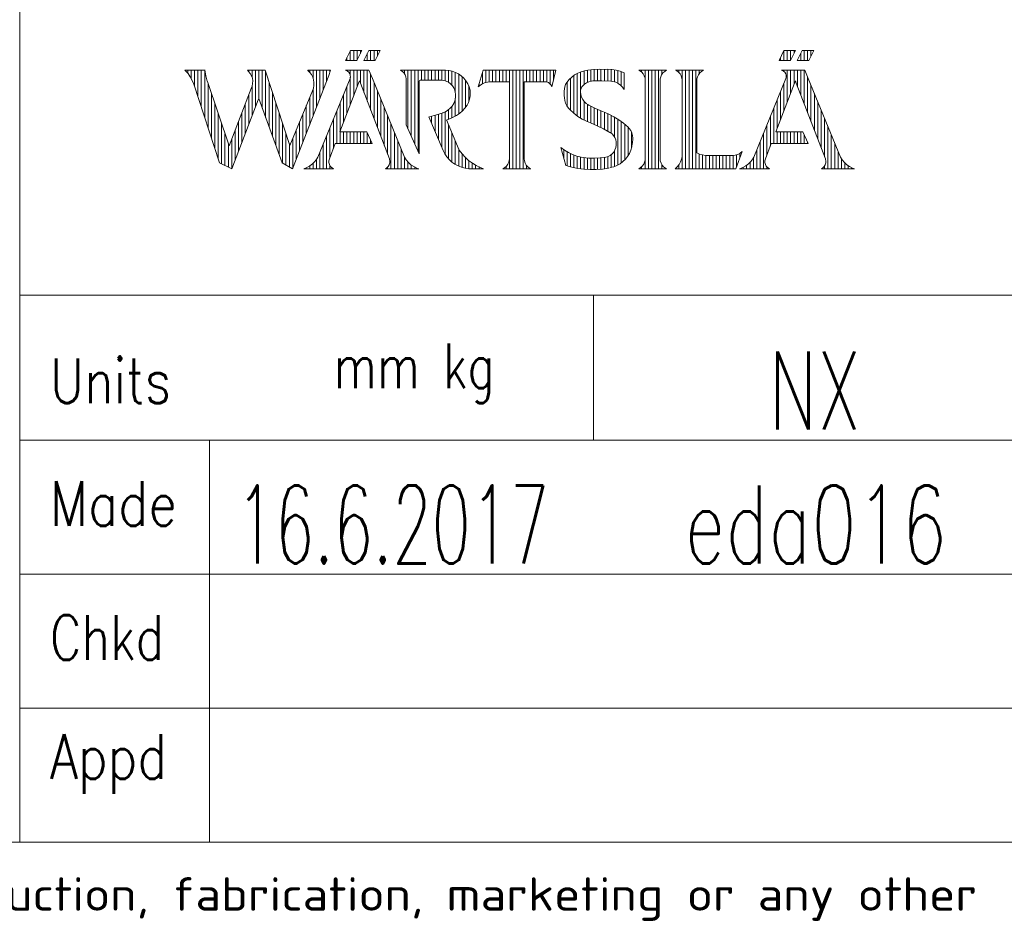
# Model space of a CAD drawing. Header units: inches. Extents: x 0 to 20790, y -12 to 14700.
# Tile 97 of 133: x 14140 to 15684, y 34 to 1464. Entities that reach past the tile are written whole.
import ezdxf

# ---------------------------------------------------------------- set-up
doc = ezdxf.new("R2010")
doc.units = ezdxf.units.IN
for name, color, linetype, true_color in [('1', 7, 'Continuous', 0xffffff), ('210', 7, 'Continuous', 0xffffff), ('254', 7, 'Continuous', 0xffffff)]:
    doc.layers.add(name, color=color, linetype=linetype, true_color=true_color)
doc.styles.add('iso-1', font='isocp.shx')
doc.styles.add('latin_extended', font='simplex.shx')

msp = doc.modelspace()

# ---------------------------------------------------------------- linework, layer by layer
at = {"layer": '1', "color": 7, "linetype": 'Continuous', "lineweight": 18}
msp.add_line((14140, 2100), (14140, 175), dxfattribs=at)
at = {"layer": '210', "color": 7, "linetype": 'Continuous', "lineweight": 18}
for p, q in [((14140, 175), (14140, 2100)), ((175, 175), (20615, 175))]:
    msp.add_line(p, q, dxfattribs=at)
at = {"layer": '210', "color": 20, "linetype": 'Continuous', "lineweight": 13}
for p, q in [((14650.786, 1400.382), (14658.491, 1415.797)), ((14658.491, 1415.797), (14676.479, 1415.797)), ((14668.771, 1400.382), (14676.479, 1415.797)), ((14679.446, 1400.382), (14687.155, 1415.797)), ((14687.155, 1415.797), (14705.139, 1415.797)), ((14697.43, 1400.382), (14705.139, 1415.797)), ((15330.449, 1400.382), (15338.157, 1415.797)), ((15338.157, 1415.797), (15356.141, 1415.797)), ((15348.433, 1400.382), (15356.141, 1415.797)), ((15359.112, 1400.382), (15366.817, 1415.797)), ((15366.817, 1415.797), (15384.801, 1415.797)), ((15377.096, 1400.382), (15384.801, 1415.797)), ((14668.771, 1400.382), (14650.786, 1400.382)), ((14679.446, 1400.382), (14697.43, 1400.382)), ((15348.433, 1400.382), (15330.449, 1400.382)), ((15359.112, 1400.382), (15377.096, 1400.382)), ((14399, 1384.967), (14430.575, 1384.967)), ((14399.692, 1384.294), (14399.025, 1384.943)), ((14403.874, 1379.66), (14399.692, 1384.294)), ((14407.504, 1374.58), (14403.874, 1379.66)), ((14410.534, 1369.121), (14407.504, 1374.58)), ((14430.451, 1385.903), (14432.028, 1376.412)), ((14432.028, 1376.412), (14434.039, 1367.998)), ((14498.978, 1383.189), (14497.145, 1384.966)), ((14497.163, 1384.95), (14524.726, 1384.95)), ((14501.511, 1379.933), (14498.978, 1383.189)), ((14503.448, 1376.292), (14501.511, 1379.933)), ((14504.733, 1372.372), (14503.448, 1376.292)), ((14524.726, 1384.95), (14563.666, 1267.127)), ((14567.874, 1230.571), (14624.438, 1376.534)), ((14591.692, 1384.967), (14627.383, 1384.967)), ((14591.961, 1384.74), (14591.692, 1384.966)), ((14595.049, 1381.641), (14591.961, 1384.74)), ((14597.595, 1378.082), (14595.049, 1381.641)), ((14599.532, 1374.159), (14597.595, 1378.082)), ((14600.809, 1369.974), (14599.532, 1374.159)), ((14624.438, 1376.534), (14627.383, 1384.967)), ((14650.786, 1384.967), (14687.514, 1384.967)), ((14651.471, 1384.627), (14651.275, 1384.687)), ((14653.873, 1383.494), (14651.471, 1384.627)), ((14655.89, 1381.766), (14653.873, 1383.494)), ((14657.379, 1379.566), (14655.89, 1381.766)), ((14658.235, 1377.051), (14657.379, 1379.566)), ((14657.85, 1371.8), (14658.396, 1374.4)), ((14658.396, 1374.4), (14658.235, 1377.051)), ((14687.514, 1384.967), (14692.889, 1371.8)), ((14737.619, 1384.629), (14736.91, 1384.967)), ((14736.911, 1384.967), (14807.277, 1384.967)), ((14740.347, 1382.841), (14737.619, 1384.629)), ((14738.005, 1384.425), (14738.005, 1384.967)), ((14742.625, 1380.506), (14740.347, 1382.841)), ((14744.344, 1377.735), (14742.625, 1380.506)), ((14743.315, 1379.549), (14743.315, 1384.967)), ((14745.423, 1374.658), (14744.344, 1377.735)), ((14745.812, 1371.42), (14745.423, 1374.658)), ((14807.433, 1384.965), (14807.277, 1384.967)), ((14812.774, 1384.554), (14807.433, 1384.965)), ((14818.013, 1383.44), (14812.774, 1384.554)), ((14823.059, 1381.642), (14818.013, 1383.44)), ((14827.822, 1379.192), (14823.059, 1381.642)), ((14832.22, 1376.134), (14827.822, 1379.192)), ((14836.173, 1372.52), (14832.22, 1376.134)), ((14858.633, 1358.98), (14866.601, 1384.967)), ((14866.601, 1384.967), (14980.507, 1384.967)), ((14974.406, 1359.096), (14980.507, 1384.967)), ((15005.405, 1374.309), (15001.303, 1370.396)), ((15009.965, 1377.678), (15005.405, 1374.309)), ((15014.909, 1380.449), (15009.965, 1377.678)), ((15020.162, 1382.581), (15014.909, 1380.449)), ((15025.64, 1384.039), (15020.162, 1382.581)), ((15030.784, 1384.99), (15025.683, 1384.048)), ((15040.114, 1386.152), (15030.784, 1384.99)), ((15049.505, 1386.607), (15040.114, 1386.152)), ((15058.904, 1386.35), (15049.505, 1386.607)), ((15061.453, 1386.431), (15058.864, 1386.353)), ((15068.198, 1386.143), (15061.453, 1386.431)), ((15074.875, 1385.147), (15068.198, 1386.143)), ((15081.41, 1383.454), (15074.875, 1385.147)), ((15087.731, 1381.084), (15081.41, 1383.454)), ((15087.73, 1381.084), (15087.73, 1354.843)), ((15112.319, 1383.971), (15110.442, 1384.972)), ((15154.226, 1384.967), (15110.452, 1384.967)), ((15115.141, 1381.826), (15112.319, 1383.971)), ((15117.479, 1379.161), (15115.141, 1381.826)), ((15119.241, 1376.084), (15117.479, 1379.161)), ((15120.355, 1372.718), (15119.241, 1376.084)), ((15144.91, 1374.762), (15144.07, 1371.318)), ((15146.419, 1377.971), (15144.91, 1374.762)), ((15148.536, 1380.815), (15146.419, 1377.971)), ((15151.177, 1383.18), (15148.536, 1380.815)), ((15154.236, 1384.972), (15151.177, 1383.18)), ((15170.057, 1383.973), (15168.183, 1384.972)), ((15211.964, 1384.967), (15168.194, 1384.967)), ((15172.88, 1381.827), (15170.057, 1383.973)), ((15175.22, 1379.163), (15172.88, 1381.827)), ((15176.982, 1376.085), (15175.22, 1379.163)), ((15178.096, 1372.719), (15176.982, 1376.085)), ((15202.65, 1374.764), (15201.809, 1371.32)), ((15204.159, 1377.972), (15202.65, 1374.764)), ((15206.278, 1380.816), (15204.159, 1377.972)), ((15208.92, 1383.181), (15206.278, 1380.816)), ((15211.98, 1384.973), (15208.92, 1383.181)), ((15334.286, 1384.967), (15371.014, 1384.967)), ((15334.971, 1384.627), (15334.775, 1384.687)), ((15337.373, 1383.494), (15334.971, 1384.627)), ((15339.39, 1381.766), (15337.373, 1383.494)), ((15340.879, 1379.566), (15339.39, 1381.766)), ((15341.735, 1377.051), (15340.879, 1379.566)), ((15341.35, 1371.8), (15341.896, 1374.4)), ((15341.896, 1374.4), (15341.735, 1377.051)), ((15371.014, 1384.967), (15376.389, 1371.8)), ((14412.925, 1363.351), (14410.534, 1369.121)), ((14412.913, 1363.384), (14453.43, 1240.039)), ((14434.224, 1367.329), (14468.162, 1266.338)), ((14502.89, 1356.282), (14504.391, 1360.124)), ((14504.391, 1360.124), (14505.211, 1364.167)), ((14505.326, 1368.29), (14504.733, 1372.372)), ((14505.211, 1364.167), (14505.326, 1368.29)), ((14600.435, 1356.969), (14601.266, 1361.264)), ((14601.392, 1365.638), (14600.809, 1369.974)), ((14601.266, 1361.264), (14601.392, 1365.638)), ((14657.85, 1371.8), (14607.602, 1248.718)), ((14641.948, 1288.602), (14671.115, 1364.535)), ((14671.115, 1364.535), (14672.586, 1368.37)), ((14674.06, 1364.535), (14672.586, 1368.37)), ((14719.571, 1246.054), (14674.06, 1364.535)), ((14692.889, 1371.8), (14743.137, 1248.718)), ((14745.812, 1371.419), (14745.812, 1299.664)), ((14766.774, 1368.797), (14766.34, 1367.666)), ((14766.34, 1367.666), (14766.4, 1366.982)), ((14766.4, 1253.936), (14766.4, 1366.982)), ((14767.759, 1369.504), (14766.774, 1368.797)), ((14768.971, 1369.551), (14767.759, 1369.504)), ((14768.971, 1369.551), (14799.801, 1369.551)), ((14800.891, 1369.553), (14799.802, 1369.551)), ((14804.885, 1369.107), (14800.891, 1369.553)), ((14808.738, 1367.966), (14804.885, 1369.107)), ((14812.33, 1366.165), (14808.738, 1367.966)), ((14815.549, 1363.759), (14812.33, 1366.165)), ((14818.294, 1360.825), (14815.549, 1363.759)), ((14820.481, 1357.453), (14818.294, 1360.825)), ((14839.614, 1368.415), (14836.173, 1372.52)), ((14842.482, 1363.891), (14839.614, 1368.415)), ((14844.725, 1359.027), (14842.482, 1363.891)), ((14846.305, 1353.909), (14844.725, 1359.027)), ((14860.767, 1360.806), (14858.632, 1358.979)), ((14860.145, 1360.309), (14860.145, 1363.911)), ((14864.59, 1363.324), (14860.767, 1360.806)), ((14868.756, 1365.22), (14864.59, 1363.324)), ((14873.166, 1366.45), (14868.756, 1365.22)), ((14877.712, 1366.982), (14873.166, 1366.45)), ((14907.71, 1366.982), (14877.713, 1366.982)), ((14907.71, 1366.981), (14907.71, 1246.339)), ((14930.832, 1366.982), (14930.832, 1246.34)), ((14964.234, 1366.982), (14930.832, 1366.982)), ((14966.088, 1366.659), (14964.234, 1366.982)), ((14968.805, 1365.597), (14966.088, 1366.659)), ((14971.186, 1363.91), (14968.805, 1365.597)), ((14973.09, 1361.7), (14971.186, 1363.91)), ((14974.406, 1359.095), (14973.09, 1361.7)), ((14995.565, 1362.711), (14994.248, 1357.001)), ((14997.722, 1366.001), (14995.552, 1362.668)), ((15001.303, 1370.396), (14997.722, 1366.001)), ((15021.508, 1359.092), (15020.134, 1356.472)), ((15023.466, 1361.311), (15021.508, 1359.092)), ((15025.502, 1363.262), (15023.468, 1361.313)), ((15028.689, 1365.47), (15025.502, 1363.262)), ((15032.226, 1367.06), (15028.689, 1365.47)), ((15035.993, 1367.979), (15032.226, 1367.06)), ((15038.574, 1368.233), (15036.496, 1368.132)), ((15052.899, 1368.52), (15038.574, 1368.233)), ((15067.223, 1368.097), (15052.899, 1368.52)), ((15070.128, 1367.576), (15067, 1368.115)), ((15074.377, 1366.228), (15070.128, 1367.576)), ((15078.357, 1364.222), (15074.377, 1366.228)), ((15081.969, 1361.61), (15078.357, 1364.222)), ((15085.119, 1358.457), (15081.969, 1361.61)), ((15087.73, 1354.844), (15085.119, 1358.457)), ((15120.776, 1369.197), (15120.355, 1372.718)), ((15120.776, 1369.198), (15120.776, 1246.34)), ((15144.07, 1371.318), (15143.902, 1369.197)), ((15143.902, 1369.198), (15143.902, 1246.34)), ((15178.518, 1369.198), (15178.096, 1372.719)), ((15178.518, 1369.198), (15178.518, 1249.948)), ((15201.809, 1371.32), (15201.64, 1369.2)), ((15201.64, 1369.198), (15201.64, 1255.567)), ((15341.35, 1371.8), (15291.102, 1248.718)), ((15325.448, 1288.602), (15354.615, 1364.535)), ((15354.615, 1364.535), (15356.086, 1368.37)), ((15357.56, 1364.535), (15356.086, 1368.37)), ((15403.071, 1246.054), (15357.56, 1364.535)), ((15376.389, 1371.8), (15426.637, 1248.718)), ((14468.162, 1266.338), (14502.89, 1356.283)), ((14563.666, 1267.127), (14598.919, 1352.864)), ((14598.919, 1352.864), (14600.435, 1356.969)), ((14822.04, 1353.75), (14820.481, 1357.453)), ((14822.924, 1349.83), (14822.04, 1353.75)), ((14822.523, 1338.829), (14823.163, 1343.552)), ((14822.901, 1343.608), (14822.924, 1343.785)), ((14823.095, 1348.318), (14822.923, 1349.837)), ((14823.163, 1343.552), (14823.095, 1348.318)), ((14845.283, 1339.677), (14846.242, 1345.101)), ((14846.242, 1345.101), (14846.495, 1350.603)), ((14846.495, 1350.603), (14846.306, 1353.898)), ((14994.248, 1357.001), (14993.63, 1351.176)), ((14993.63, 1351.176), (14993.722, 1345.319)), ((14993.722, 1345.319), (14994.11, 1341.876)), ((15019.422, 1353.6), (15019.379, 1350.967)), ((15019.379, 1350.966), (15019.824, 1346.865)), ((15020.134, 1356.472), (15019.422, 1353.6)), ((15019.824, 1346.865), (15020.964, 1342.902)), ((14472.637, 1230.308), (14513.677, 1338.399)), ((14514.732, 1340.766), (14551.301, 1240.039)), ((14814.857, 1325.346), (14817.924, 1328.823)), ((14817.924, 1328.823), (14820.425, 1332.729)), ((14820.425, 1332.729), (14821.187, 1334.247)), ((14821.189, 1334.254), (14822.523, 1338.829)), ((14838.017, 1325.542), (14841.375, 1330.319)), ((14841.375, 1330.319), (14843.641, 1334.438)), ((14843.634, 1334.421), (14845.283, 1339.677)), ((14994.116, 1341.828), (14994.663, 1337.433)), ((14994.663, 1337.433), (14995.905, 1333.182)), ((14995.905, 1333.182), (14997.81, 1329.183)), ((14997.81, 1329.183), (15000.33, 1325.539)), ((15020.964, 1342.902), (15022.768, 1339.192)), ((15022.768, 1339.192), (15025.181, 1335.847)), ((15025.181, 1335.847), (15028.132, 1332.965)), ((15028.132, 1332.965), (15031.533, 1330.632)), ((15031.533, 1330.632), (15032.996, 1329.869)), ((15032.067, 1330.362), (15042.706, 1325.098)), ((14782.349, 1312.23), (14793.357, 1315.097)), ((14793.357, 1315.097), (14803.656, 1318.459)), ((14803.029, 1318.234), (14807.321, 1319.989)), ((14807.321, 1319.989), (14811.294, 1322.378)), ((14811.294, 1322.378), (14814.857, 1325.346)), ((14819.649, 1311.472), (14824.851, 1314.121)), ((14824.851, 1314.121), (14829.693, 1317.383)), ((14829.693, 1317.383), (14834.104, 1321.209)), ((14834.104, 1321.209), (14838.017, 1325.542)), ((15000.33, 1325.539), (15002.912, 1322.787)), ((15002.891, 1322.808), (15008.715, 1317.486)), ((15008.715, 1317.486), (15014.994, 1312.71)), ((15014.994, 1312.71), (15021.677, 1308.518)), ((15042.706, 1325.098), (15053.632, 1320.479)), ((15053.632, 1320.479), (15055.159, 1319.894)), ((15063.473, 1316.37), (15056.1, 1319.542)), ((15071.635, 1312.135), (15063.473, 1316.37)), ((15079.445, 1307.283), (15071.635, 1312.135)), ((14745.812, 1299.664), (14766.4, 1253.936)), ((14781.699, 1312.084), (14803.85, 1259.392)), ((14809.193, 1306.976), (14816.509, 1309.951)), ((14809.381, 1307.042), (14829.21, 1259.867)), ((14816.509, 1309.951), (14819.467, 1311.38)), ((15021.677, 1308.518), (15028.71, 1304.945)), ((15028.71, 1304.945), (15032.157, 1303.473)), ((15035.082, 1302.387), (15032.286, 1303.426)), ((15045.438, 1298.059), (15035.082, 1302.387)), ((15055.5, 1293.083), (15045.438, 1298.059)), ((15086.857, 1301.842), (15079.445, 1307.283)), ((15093.826, 1295.845), (15086.857, 1301.842)), ((14641.948, 1288.602), (14684.21, 1288.602)), ((14684.21, 1288.602), (14692.722, 1269.946)), ((15065.229, 1287.481), (15055.5, 1293.083)), ((15065.631, 1287.273), (15065.13, 1287.542)), ((15068.624, 1285.199), (15065.631, 1287.273)), ((15071.158, 1282.585), (15068.624, 1285.199)), ((15073.137, 1279.529), (15071.158, 1282.585)), ((15095.773, 1293.741), (15093.861, 1295.813)), ((15098.063, 1290.375), (15095.773, 1293.741)), ((15099.734, 1286.662), (15098.063, 1290.375)), ((15100.735, 1282.716), (15099.734, 1286.662)), ((15101.036, 1278.655), (15100.735, 1282.716)), ((15325.448, 1288.602), (15367.71, 1288.602)), ((15367.71, 1288.602), (15376.222, 1269.946)), ((14625.605, 1246.054), (14634.78, 1269.946)), ((14692.722, 1269.946), (14634.78, 1269.946)), ((15074.486, 1276.147), (15073.137, 1279.529)), ((15075.153, 1272.568), (15074.486, 1276.147)), ((15074.494, 1263.707), (15075.077, 1267.481)), ((15075.077, 1267.481), (15075.114, 1268.926)), ((15075.114, 1268.927), (15075.153, 1272.568)), ((15099.569, 1264.869), (15099.91, 1266.54)), ((15099.944, 1266.674), (15100.881, 1271.755)), ((15100.881, 1271.755), (15101.116, 1276.921)), ((15101.116, 1276.921), (15101.026, 1278.797)), ((15309.105, 1246.054), (15318.28, 1269.946)), ((15376.222, 1269.946), (15318.28, 1269.946)), ((14803.85, 1259.394), (14806.403, 1254.211)), ((14806.403, 1254.211), (14809.573, 1249.381)), ((14829.21, 1259.867), (14833.541, 1254.012)), ((14833.541, 1254.012), (14838.422, 1248.607)), ((14988.408, 1263.97), (14996.313, 1235.786)), ((14988.411, 1263.968), (14994.134, 1259.661)), ((14994.134, 1259.661), (15000.256, 1255.942)), ((15000.256, 1255.942), (15006.716, 1252.849)), ((15006.716, 1252.849), (15013.451, 1250.41)), ((15013.451, 1250.41), (15020.395, 1248.651)), ((15062.451, 1249.74), (15065.826, 1251.528)), ((15065.826, 1251.528), (15068.813, 1253.909)), ((15068.813, 1253.909), (15071.307, 1256.802)), ((15071.307, 1256.802), (15073.222, 1260.106)), ((15073.222, 1260.106), (15074.494, 1263.707)), ((15092.952, 1249.851), (15095.8, 1254.557)), ((15095.8, 1254.557), (15098.018, 1259.591)), ((15098.018, 1259.591), (15099.569, 1264.869)), ((15201.638, 1255.568), (15206.012, 1253.565)), ((15206.012, 1253.565), (15210.633, 1252.228)), ((15210.633, 1252.228), (15215.4, 1251.586)), ((15215.4, 1251.586), (15218.981, 1251.568)), ((15218.587, 1251.367), (15257.645, 1251.367)), ((15257.651, 1251.367), (15261.842, 1251.915)), ((15261.842, 1251.915), (15265.883, 1253.157)), ((15272.918, 1257.434), (15262.598, 1230.571)), ((15265.883, 1253.157), (15269.66, 1255.058)), ((15269.66, 1255.058), (15272.922, 1257.438)), ((14453.43, 1240.039), (14472.637, 1230.308)), ((14551.301, 1240.039), (14567.874, 1230.571)), ((14590.126, 1232.449), (14594.712, 1234.972)), ((14594.712, 1234.972), (14598.915, 1238.092)), ((14598.915, 1238.092), (14602.656, 1241.753)), ((14602.656, 1241.753), (14605.868, 1245.886)), ((14605.868, 1245.886), (14607.602, 1248.719)), ((14624.901, 1243.182), (14624.9, 1240.225)), ((14624.9, 1240.225), (14625.603, 1237.352)), ((14625.605, 1246.054), (14624.901, 1243.182)), ((14625.603, 1237.352), (14626.968, 1234.73)), ((14717.895, 1234.294), (14719.373, 1236.855)), ((14719.373, 1236.855), (14720.2, 1239.694)), ((14719.749, 1245.549), (14719.571, 1246.054)), ((14720.328, 1242.649), (14719.749, 1245.549)), ((14720.2, 1239.694), (14720.328, 1242.649)), ((14743.137, 1248.719), (14745.981, 1244.324)), ((14745.981, 1244.324), (14749.394, 1240.355)), ((14749.394, 1240.355), (14753.312, 1236.885)), ((14753.312, 1236.885), (14757.664, 1233.977)), ((14809.573, 1249.381), (14813.311, 1244.977)), ((14813.311, 1244.977), (14817.562, 1241.065)), ((14817.562, 1241.065), (14822.261, 1237.704)), ((14822.261, 1237.704), (14827.337, 1234.946)), ((14827.337, 1234.946), (14832.713, 1232.832)), ((14838.422, 1248.607), (14843.807, 1243.703)), ((14843.807, 1243.703), (14849.645, 1239.348)), ((14849.645, 1239.348), (14855.879, 1235.582)), ((14855.879, 1235.582), (14862.451, 1232.442)), ((14903.073, 1234.722), (14905.191, 1237.565)), ((14905.191, 1237.565), (14906.701, 1240.773)), ((14906.701, 1240.773), (14907.542, 1244.217)), ((14907.542, 1244.217), (14907.71, 1246.339)), ((14930.832, 1246.34), (14931.254, 1242.819)), ((14931.254, 1242.819), (14932.368, 1239.453)), ((14932.368, 1239.453), (14934.13, 1236.376)), ((14934.13, 1236.376), (14936.47, 1233.711)), ((14996.312, 1235.787), (15005.604, 1233.088)), ((15020.395, 1248.651), (15027.479, 1247.589)), ((15027.479, 1247.589), (15032.392, 1247.269)), ((15032.478, 1247.263), (15041.318, 1247.008)), ((15041.318, 1247.008), (15050.152, 1247.464)), ((15050.152, 1247.464), (15058.888, 1248.622)), ((15058.804, 1248.608), (15062.451, 1249.74)), ((15071.237, 1233.723), (15076.345, 1235.766)), ((15076.345, 1235.766), (15081.147, 1238.45)), ((15081.147, 1238.45), (15085.563, 1241.73)), ((15085.563, 1241.73), (15089.52, 1245.552)), ((15089.52, 1245.552), (15092.952, 1249.851)), ((15116.142, 1234.723), (15118.259, 1237.567)), ((15118.259, 1237.567), (15119.768, 1240.775)), ((15119.768, 1240.775), (15120.608, 1244.22)), ((15120.608, 1244.22), (15120.776, 1246.341)), ((15143.902, 1246.341), (15144.323, 1242.82)), ((15144.323, 1242.82), (15145.437, 1239.454)), ((15145.437, 1239.454), (15147.198, 1236.377)), ((15147.198, 1236.377), (15149.537, 1233.712)), ((15170.944, 1233.738), (15173.786, 1237.386)), ((15173.786, 1237.386), (15176.036, 1241.425)), ((15176.036, 1241.425), (15177.641, 1245.761)), ((15177.641, 1245.761), (15178.518, 1249.945)), ((15273.626, 1232.449), (15278.212, 1234.972)), ((15278.212, 1234.972), (15282.415, 1238.092)), ((15282.415, 1238.092), (15286.156, 1241.753)), ((15286.156, 1241.753), (15289.368, 1245.886)), ((15289.368, 1245.886), (15291.102, 1248.719)), ((15309.105, 1246.054), (15308.4, 1243.182)), ((15308.4, 1243.182), (15308.4, 1240.225)), ((15308.4, 1240.225), (15309.102, 1237.352)), ((15309.102, 1237.352), (15310.468, 1234.73)), ((15401.395, 1234.294), (15402.873, 1236.855)), ((15402.873, 1236.855), (15403.7, 1239.694)), ((15403.249, 1245.549), (15403.071, 1246.054)), ((15403.828, 1242.649), (15403.249, 1245.549)), ((15403.7, 1239.694), (15403.828, 1242.649)), ((15426.637, 1248.719), (15429.481, 1244.324)), ((15429.481, 1244.324), (15432.894, 1240.355)), ((15432.894, 1240.355), (15436.812, 1236.885)), ((15436.812, 1236.885), (15441.164, 1233.977)), ((14631.821, 1230.571), (14585.239, 1230.571)), ((14585.24, 1230.571), (14590.126, 1232.449)), ((14626.968, 1234.73), (14628.919, 1232.507)), ((14628.919, 1232.507), (14631.342, 1230.813)), ((14713.355, 1230.571), (14715.85, 1232.159)), ((14765.5, 1230.571), (14713.355, 1230.571)), ((14715.85, 1232.159), (14717.895, 1234.294)), ((14757.664, 1233.977), (14762.37, 1231.686)), ((14762.37, 1231.686), (14765.499, 1230.571)), ((14832.713, 1232.832), (14838.308, 1231.393)), ((14838.308, 1231.393), (14844.037, 1230.653)), ((14844.037, 1230.653), (14845.689, 1230.571)), ((14867.401, 1230.571), (14845.69, 1230.571)), ((14862.451, 1232.442), (14867.401, 1230.571)), ((14897.371, 1230.565), (14900.431, 1232.357)), ((14941.156, 1230.571), (14897.387, 1230.571)), ((14900.431, 1232.357), (14903.073, 1234.722)), ((14936.47, 1233.711), (14939.293, 1231.565)), ((14939.293, 1231.565), (14941.168, 1230.565)), ((14939.801, 1230.571), (14939.801, 1231.265)), ((15005.604, 1233.088), (15015.069, 1231.078)), ((15015.069, 1231.078), (15024.656, 1229.769)), ((15020.884, 1230.52), (15025.032, 1230)), ((15024.656, 1229.769), (15034.314, 1229.168)), ((15034.314, 1229.168), (15043.99, 1229.277)), ((15043.99, 1229.277), (15053.631, 1230.096)), ((15053.631, 1230.096), (15063.186, 1231.621)), ((15063.186, 1231.621), (15064.155, 1231.816)), ((15065.908, 1232.356), (15071.237, 1233.723)), ((15110.442, 1230.566), (15113.501, 1232.358)), ((15154.226, 1230.571), (15110.452, 1230.571)), ((15113.501, 1232.358), (15116.142, 1234.723)), ((15149.537, 1233.712), (15152.359, 1231.567)), ((15152.359, 1231.567), (15154.236, 1230.566)), ((15167.578, 1230.569), (15170.944, 1233.738)), ((15262.598, 1230.571), (15167.58, 1230.571)), ((15315.32, 1230.571), (15268.739, 1230.571)), ((15268.74, 1230.571), (15273.626, 1232.449)), ((15269.048, 1230.571), (15269.048, 1230.668)), ((15310.468, 1234.73), (15312.419, 1232.507)), ((15312.419, 1232.507), (15314.843, 1230.813)), ((15314.843, 1230.813), (15315.32, 1230.571)), ((15396.855, 1230.571), (15399.35, 1232.159)), ((15449, 1230.571), (15396.855, 1230.571)), ((15399.35, 1232.159), (15401.395, 1234.294)), ((15441.164, 1233.977), (15445.87, 1231.686)), ((15445.87, 1231.686), (15448.999, 1230.571))]:
    msp.add_line(p, q, dxfattribs=at)
at = {"layer": '210', "color": 140, "linetype": 'Continuous', "lineweight": 13}
for p, q in [((14653.038, 1400.382), (14653.038, 1404.886)), ((14658.348, 1400.382), (14658.348, 1415.511)), ((14663.658, 1400.382), (14663.658, 1415.797)), ((14668.969, 1400.779), (14668.969, 1415.797)), ((14674.279, 1411.398), (14674.279, 1415.797)), ((14684.9, 1400.382), (14684.9, 1411.289)), ((14690.211, 1400.382), (14690.211, 1415.797)), ((14695.521, 1400.382), (14695.521, 1415.797)), ((14700.832, 1407.183), (14700.832, 1415.797)), ((15332.773, 1400.382), (15332.773, 1405.031)), ((15338.084, 1400.382), (15338.084, 1415.65)), ((15343.394, 1400.382), (15343.394, 1415.797)), ((15348.705, 1400.925), (15348.705, 1415.797)), ((15354.015, 1411.545), (15354.015, 1415.797)), ((15364.636, 1400.382), (15364.636, 1411.433)), ((15369.946, 1400.382), (15369.946, 1415.797)), ((15375.257, 1400.382), (15375.257, 1415.797)), ((15380.567, 1407.326), (15380.567, 1415.797)), ((14679.59, 1400.382), (14679.59, 1400.669)), ((15359.326, 1400.382), (15359.326, 1400.808)), ((14403.447, 1380.185), (14403.447, 1384.967)), ((14408.758, 1372.496), (14408.758, 1384.967)), ((14414.068, 1359.868), (14414.068, 1384.967)), ((14419.378, 1343.702), (14419.378, 1384.967)), ((14424.689, 1327.535), (14424.689, 1384.967)), ((14429.999, 1311.369), (14429.999, 1384.967)), ((14499.035, 1383.127), (14499.035, 1384.95)), ((14504.345, 1373.819), (14504.345, 1384.95)), ((14509.656, 1327.809), (14509.656, 1384.95)), ((14514.966, 1340.122), (14514.966, 1384.95)), ((14520.277, 1325.494), (14520.277, 1384.95)), ((14525.587, 1310.867), (14525.587, 1382.346)), ((14594.623, 1382.132), (14594.623, 1384.967)), ((14599.933, 1373.08), (14599.933, 1384.967)), ((14605.244, 1327.003), (14605.244, 1384.967)), ((14610.554, 1340.707), (14610.554, 1384.967)), ((14615.865, 1354.41), (14615.865, 1384.967)), ((14621.175, 1368.114), (14621.175, 1384.967)), ((14626.485, 1382.397), (14626.485, 1384.967)), ((14653.038, 1383.979), (14653.038, 1384.967)), ((14658.348, 1376.341), (14658.348, 1384.967)), ((14658.348, 1331.297), (14658.348, 1373.914)), ((14663.658, 1345.122), (14663.658, 1384.967)), ((14668.969, 1358.947), (14668.969, 1384.967)), ((14674.279, 1363.964), (14674.279, 1384.967)), ((14679.59, 1350.139), (14679.59, 1384.967)), ((14684.9, 1336.314), (14684.9, 1384.967)), ((14690.211, 1322.489), (14690.211, 1378.361)), ((14748.625, 1293.415), (14748.625, 1384.967)), ((14753.936, 1281.62), (14753.936, 1384.967)), ((14759.246, 1269.825), (14759.246, 1384.967)), ((14764.557, 1258.03), (14764.557, 1384.967)), ((14769.867, 1369.551), (14769.867, 1384.967)), ((14775.178, 1369.551), (14775.178, 1384.967)), ((14780.488, 1369.551), (14780.488, 1384.967)), ((14785.798, 1369.551), (14785.798, 1384.967)), ((14791.109, 1369.551), (14791.109, 1384.967)), ((14796.419, 1369.551), (14796.419, 1384.967)), ((14801.73, 1369.518), (14801.73, 1384.967)), ((14807.04, 1368.56), (14807.04, 1384.967)), ((14812.351, 1366.151), (14812.351, 1384.613)), ((14817.661, 1361.599), (14817.661, 1383.538)), ((14822.972, 1349.465), (14822.972, 1381.68)), ((14828.282, 1316.342), (14828.282, 1378.912)), ((14833.592, 1320.715), (14833.592, 1374.986)), ((14865.455, 1363.783), (14865.455, 1381.23)), ((14870.765, 1365.872), (14870.765, 1384.967)), ((14876.076, 1366.873), (14876.076, 1384.967)), ((14881.386, 1366.982), (14881.386, 1384.967)), ((14886.697, 1366.982), (14886.697, 1384.967)), ((14892.007, 1366.982), (14892.007, 1384.967)), ((14897.318, 1366.982), (14897.318, 1384.967)), ((14902.628, 1366.982), (14902.628, 1384.967)), ((14907.938, 1230.571), (14907.938, 1384.967)), ((14913.249, 1230.571), (14913.249, 1384.967)), ((14918.559, 1230.571), (14918.559, 1384.967)), ((14923.87, 1230.571), (14923.87, 1384.967)), ((14929.18, 1230.571), (14929.18, 1384.967)), ((14934.491, 1366.982), (14934.491, 1384.967)), ((14939.801, 1366.982), (14939.801, 1384.967)), ((14945.111, 1366.982), (14945.111, 1384.967)), ((14950.422, 1366.982), (14950.422, 1384.967)), ((14955.732, 1366.982), (14955.732, 1384.967)), ((14961.043, 1366.982), (14961.043, 1384.967)), ((14966.353, 1366.588), (14966.353, 1384.967)), ((14971.664, 1363.451), (14971.664, 1384.967)), ((14976.974, 1369.987), (14976.974, 1384.967)), ((15008.837, 1317.384), (15008.837, 1376.925)), ((15014.147, 1313.303), (15014.147, 1380.074)), ((15019.458, 1353.867), (15019.458, 1382.339)), ((15024.768, 1362.618), (15024.768, 1383.856)), ((15030.079, 1366.188), (15030.079, 1384.873)), ((15035.389, 1367.881), (15035.389, 1385.653)), ((15040.699, 1368.32), (15040.699, 1386.201)), ((15046.01, 1368.471), (15046.01, 1386.521)), ((15051.32, 1368.523), (15051.32, 1386.612)), ((15056.631, 1368.479), (15056.631, 1386.478)), ((15061.941, 1368.336), (15061.941, 1386.434)), ((15067.252, 1368.085), (15067.252, 1386.226)), ((15072.562, 1366.895), (15072.562, 1385.573)), ((15077.872, 1364.51), (15077.872, 1384.461)), ((15083.183, 1360.512), (15083.183, 1382.865)), ((15115.045, 1381.914), (15115.045, 1384.967)), ((15120.356, 1372.712), (15120.356, 1384.967)), ((15125.666, 1230.571), (15125.666, 1384.967)), ((15130.977, 1230.571), (15130.977, 1384.967)), ((15136.287, 1230.571), (15136.287, 1384.967)), ((15141.598, 1230.571), (15141.598, 1384.967)), ((15146.908, 1378.741), (15146.908, 1384.967)), ((15152.218, 1383.884), (15152.218, 1384.967)), ((15210.879, 1384.967), (15168.194, 1384.967)), ((15173.46, 1381.262), (15173.46, 1384.967)), ((15178.771, 1230.571), (15178.771, 1384.967)), ((15184.081, 1230.571), (15184.081, 1384.967)), ((15189.392, 1230.571), (15189.392, 1384.967)), ((15194.702, 1230.571), (15194.702, 1384.967)), ((15200.012, 1230.571), (15200.012, 1384.967)), ((15205.323, 1379.679), (15205.323, 1384.967)), ((15210.633, 1384.285), (15210.633, 1384.967)), ((15338.084, 1382.988), (15338.084, 1384.967)), ((15343.394, 1335.322), (15343.394, 1384.967)), ((15348.705, 1349.147), (15348.705, 1384.967)), ((15354.015, 1362.972), (15354.015, 1384.967)), ((15359.326, 1359.939), (15359.326, 1384.967)), ((15364.636, 1346.114), (15364.636, 1384.967)), ((15369.946, 1332.289), (15369.946, 1384.967)), ((15375.257, 1318.464), (15375.257, 1374.573)), ((14435.31, 1295.203), (14435.31, 1364.097)), ((14504.345, 1313.822), (14504.345, 1359.972)), ((14530.898, 1296.24), (14530.898, 1366.277)), ((14653.038, 1317.472), (14653.038, 1360.011)), ((14695.521, 1308.664), (14695.521, 1365.352)), ((14838.903, 1326.687), (14838.903, 1369.359)), ((14844.213, 1336.015), (14844.213, 1360.298)), ((14998.216, 1328.505), (14998.216, 1366.679)), ((15003.526, 1322.179), (15003.526, 1372.638)), ((15338.084, 1321.497), (15338.084, 1363.798)), ((15380.567, 1304.639), (15380.567, 1361.565)), ((14440.62, 1279.037), (14440.62, 1348.295)), ((14499.035, 1299.836), (14499.035, 1346.299)), ((14536.208, 1281.612), (14536.208, 1350.209)), ((14599.933, 1313.3), (14599.933, 1355.369)), ((14647.727, 1303.647), (14647.727, 1347.003)), ((14700.832, 1294.839), (14700.832, 1352.345)), ((15019.458, 1309.818), (15019.458, 1349.482)), ((15332.773, 1307.672), (15332.773, 1350.791)), ((15385.878, 1290.814), (15385.878, 1348.557)), ((14445.931, 1262.87), (14445.931, 1332.493)), ((14493.725, 1285.849), (14493.725, 1332.545)), ((14513.677, 1338.399), (14514.732, 1340.766)), ((14541.518, 1266.984), (14541.518, 1334.141)), ((14589.312, 1285.893), (14589.312, 1329.501)), ((14594.623, 1299.596), (14594.623, 1342.416)), ((14642.417, 1289.822), (14642.417, 1333.996)), ((14706.142, 1281.014), (14706.142, 1339.337)), ((14817.661, 1310.492), (14817.661, 1328.48)), ((14822.972, 1313.071), (14822.972, 1341.486)), ((15024.768, 1306.85), (15024.768, 1336.34)), ((15030.079, 1304.34), (15030.079, 1331.525)), ((15035.389, 1302.27), (15035.389, 1328.633)), ((15327.463, 1293.848), (15327.463, 1337.783)), ((15391.188, 1276.989), (15391.188, 1335.55)), ((14451.241, 1246.704), (14451.241, 1316.691)), ((14488.414, 1271.862), (14488.414, 1318.79)), ((14546.829, 1252.357), (14546.829, 1318.072)), ((14584.002, 1272.189), (14584.002, 1316.585)), ((14637.106, 1269.946), (14637.106, 1320.988)), ((14711.452, 1267.189), (14711.452, 1326.329)), ((14716.763, 1253.364), (14716.763, 1313.322)), ((14785.798, 1302.332), (14785.798, 1313.05)), ((14791.109, 1289.7), (14791.109, 1314.451)), ((14796.419, 1277.068), (14796.419, 1316.026)), ((14801.73, 1264.436), (14801.73, 1317.778)), ((14807.04, 1253.13), (14807.04, 1319.85)), ((14812.351, 1308.167), (14812.351, 1323.164)), ((15040.699, 1300.135), (15040.699, 1326.031)), ((15046.01, 1297.797), (15046.01, 1323.62)), ((15051.32, 1295.247), (15051.32, 1321.393)), ((15056.631, 1292.474), (15056.631, 1319.333)), ((15061.941, 1289.466), (15061.941, 1317.078)), ((15067.252, 1286.258), (15067.252, 1314.509)), ((15322.152, 1269.946), (15322.152, 1324.775)), ((15396.499, 1263.164), (15396.499, 1322.542)), ((14456.552, 1238.458), (14456.552, 1300.889)), ((14483.104, 1257.875), (14483.104, 1305.036)), ((14552.139, 1239.56), (14552.139, 1302.004)), ((14578.692, 1258.486), (14578.692, 1303.67)), ((14631.796, 1262.175), (14631.796, 1307.98)), ((14722.073, 1230.571), (14722.073, 1300.314)), ((14812.351, 1246.007), (14812.351, 1299.976)), ((15072.562, 1280.56), (15072.562, 1311.602)), ((15077.872, 1236.532), (15077.872, 1308.328)), ((15083.183, 1239.852), (15083.183, 1304.649)), ((15088.493, 1244.462), (15088.493, 1300.517)), ((15311.531, 1252.373), (15311.531, 1298.76)), ((15316.842, 1266.201), (15316.842, 1311.767)), ((15401.809, 1249.339), (15401.809, 1309.534)), ((14461.862, 1235.767), (14461.862, 1285.086)), ((14477.793, 1243.888), (14477.793, 1291.282)), ((14557.45, 1236.526), (14557.45, 1285.936)), ((14573.381, 1244.782), (14573.381, 1290.755)), ((14621.175, 1230.571), (14621.175, 1281.965)), ((14626.485, 1248.347), (14626.485, 1294.972)), ((14642.417, 1269.946), (14642.417, 1288.602)), ((14647.727, 1269.946), (14647.727, 1288.602)), ((14653.038, 1269.946), (14653.038, 1288.602)), ((14658.348, 1269.946), (14658.348, 1288.602)), ((14663.658, 1269.946), (14663.658, 1288.602)), ((14668.969, 1269.946), (14668.969, 1288.602)), ((14674.279, 1269.946), (14674.279, 1288.602)), ((14679.59, 1269.946), (14679.59, 1288.602)), ((14684.9, 1269.946), (14684.9, 1287.089)), ((14727.384, 1230.571), (14727.384, 1287.306)), ((14817.661, 1240.985), (14817.661, 1287.342)), ((15093.804, 1251.121), (15093.804, 1295.866)), ((15099.114, 1263.037), (15099.114, 1288.25)), ((15306.221, 1230.571), (15306.221, 1285.752)), ((15327.463, 1269.946), (15327.463, 1288.602)), ((15332.773, 1269.946), (15332.773, 1288.602)), ((15338.084, 1269.946), (15338.084, 1288.602)), ((15343.394, 1269.946), (15343.394, 1288.602)), ((15348.705, 1269.946), (15348.705, 1288.602)), ((15354.015, 1269.946), (15354.015, 1288.602)), ((15359.326, 1269.946), (15359.326, 1288.602)), ((15364.636, 1269.946), (15364.636, 1288.602)), ((15369.946, 1269.946), (15369.946, 1283.7)), ((15407.119, 1230.571), (15407.119, 1296.527)), ((15412.43, 1230.571), (15412.43, 1283.519)), ((14467.172, 1233.077), (14467.172, 1269.284)), ((14472.483, 1230.386), (14472.483, 1277.528)), ((14562.76, 1233.492), (14562.76, 1269.867)), ((14568.071, 1231.079), (14568.071, 1277.84)), ((14615.865, 1230.571), (14615.865, 1268.957)), ((14690.211, 1269.946), (14690.211, 1275.451)), ((14732.694, 1230.571), (14732.694, 1274.298)), ((14822.972, 1237.268), (14822.972, 1274.708)), ((15300.911, 1230.571), (15300.911, 1272.744)), ((15375.257, 1269.946), (15375.257, 1272.062)), ((15417.74, 1230.571), (15417.74, 1270.511)), ((14610.554, 1230.571), (14610.554, 1255.949)), ((14738.005, 1230.571), (14738.005, 1261.291)), ((14828.282, 1234.518), (14828.282, 1262.074)), ((14833.592, 1232.556), (14833.592, 1253.949)), ((14992.905, 1247.935), (14992.905, 1260.512)), ((14998.216, 1235.173), (14998.216, 1257.09)), ((15003.526, 1233.627), (15003.526, 1254.277)), ((15008.837, 1232.32), (15008.837, 1251.999)), ((15067.252, 1232.632), (15067.252, 1252.551)), ((15072.562, 1234.181), (15072.562, 1258.799)), ((15205.323, 1230.571), (15205.323, 1253.83)), ((15210.633, 1230.571), (15210.633, 1252.228)), ((15215.944, 1230.571), (15215.944, 1251.558)), ((15221.254, 1230.571), (15221.254, 1251.367)), ((15226.565, 1230.571), (15226.565, 1251.367)), ((15231.875, 1230.571), (15231.875, 1251.367)), ((15237.185, 1230.571), (15237.185, 1251.367)), ((15242.496, 1230.571), (15242.496, 1251.367)), ((15247.806, 1230.571), (15247.806, 1251.367)), ((15253.117, 1230.571), (15253.117, 1251.367)), ((15258.427, 1230.571), (15258.427, 1251.415)), ((15263.738, 1233.538), (15263.738, 1252.405)), ((15269.048, 1247.361), (15269.048, 1254.694)), ((15295.6, 1230.571), (15295.6, 1259.736)), ((15423.051, 1230.571), (15423.051, 1257.503)), ((14599.933, 1230.571), (14599.933, 1238.993)), ((14605.244, 1230.571), (14605.244, 1244.988)), ((14626.485, 1230.571), (14626.485, 1235.494)), ((14743.315, 1230.571), (14743.315, 1248.401)), ((14748.625, 1230.571), (14748.625, 1241.158)), ((14753.936, 1230.571), (14753.936, 1236.414)), ((14838.903, 1231.283), (14838.903, 1248.129)), ((14844.213, 1230.641), (14844.213, 1243.371)), ((14849.524, 1230.571), (14849.524, 1239.43)), ((14854.834, 1230.571), (14854.834, 1236.157)), ((14934.491, 1230.571), (14934.491, 1235.889)), ((15014.147, 1231.242), (15014.147, 1250.2)), ((15019.458, 1230.39), (15019.458, 1248.846)), ((15024.768, 1229.758), (15024.768, 1247.911)), ((15030.079, 1229.344), (15030.079, 1247.378)), ((15035.389, 1229.145), (15035.389, 1247.1)), ((15040.699, 1229.16), (15040.699, 1247.003)), ((15046.01, 1229.389), (15046.01, 1247.162)), ((15051.32, 1229.835), (15051.32, 1247.578)), ((15056.631, 1230.497), (15056.631, 1248.255)), ((15061.941, 1231.381), (15061.941, 1249.536)), ((15120.356, 1230.571), (15120.356, 1242.826)), ((15146.908, 1230.571), (15146.908, 1236.796)), ((15173.46, 1230.571), (15173.46, 1236.903)), ((15279.669, 1230.571), (15279.669, 1235.955)), ((15284.979, 1230.571), (15284.979, 1240.492)), ((15290.29, 1230.571), (15290.29, 1247.324)), ((15428.361, 1230.571), (15428.361, 1245.902)), ((15433.672, 1230.571), (15433.672, 1239.588)), ((15438.982, 1230.571), (15438.982, 1235.328)), ((14589.312, 1230.571), (14589.312, 1232.083)), ((14594.623, 1230.571), (14594.623, 1234.915)), ((14631.342, 1230.813), (14631.82, 1230.571)), ((14631.796, 1230.571), (14631.796, 1230.583)), ((14716.763, 1230.571), (14716.763, 1232.987)), ((14759.246, 1230.571), (14759.246, 1233.118)), ((14764.557, 1230.571), (14764.557, 1230.875)), ((14860.145, 1230.571), (14860.145, 1233.455)), ((14865.455, 1230.571), (14865.455, 1231.259)), ((14902.628, 1230.571), (14902.628, 1234.253)), ((15115.045, 1230.571), (15115.045, 1233.624)), ((15152.218, 1230.571), (15152.218, 1231.653)), ((15168.15, 1230.571), (15168.15, 1231.042)), ((15274.359, 1230.571), (15274.359, 1232.799)), ((15311.531, 1230.571), (15311.531, 1233.387)), ((15401.809, 1230.571), (15401.809, 1234.881)), ((15444.292, 1230.571), (15444.292, 1232.367))]:
    msp.add_line(p, q, dxfattribs=at)
at = {"layer": '210', "color": 7, "linetype": 'Continuous', "lineweight": 13}
for p, q in [((14140.014, 1032.502), (17254.835, 1032.502)), ((15039.514, 1032.502), (15039.514, 805.002)), ((14140.014, 805.002), (20615.014, 805.002)), ((14437.524, 805.002), (14437.523, 175)), ((14140.016, 595), (16450.016, 595)), ((14140.016, 385.001), (16450.016, 385.001))]:
    msp.add_line(p, q, dxfattribs=at)
at = {"layer": '254', "color": 3, "linetype": 'Continuous', "lineweight": 13}
msp.add_line((14140, 175), (9100, 175), dxfattribs=at)

# ---------------------------------------------------------------- texts
at = {"layer": '210', "color": 3, "linetype": 'Continuous', "lineweight": 18, "char_height": 122.5, "attachment_point": 7, "line_spacing_factor": 0.963855, "style": 'latin_extended'}
for s, insert in [('\\W0.6563;NX', (15314.415, 821.751)), ('\\W0.6755;eda016  Danielsson', (15182.438, 611.749)), ('\\W0.5843;16.6.2017', (14479.015, 611.749))]:
    msp.add_mtext(s, dxfattribs=dict(at, insert=insert))
at = {"layer": '210', "color": 211, "linetype": 'Continuous', "lineweight": 18, "char_height": 70, "attachment_point": 7, "line_spacing_factor": 0.963855, "style": 'latin_extended'}
for s, insert in [('\\W0.8114;Units', (14187.474, 863.323)), ('\\W0.7504;mm kg', (14632.612, 863.323)), ('\\W0.8292;Made', (14187.473, 670.822)), ('\\W0.7846;Chkd', (14187.473, 460.821)), ('\\W0.8158;Appd', (14187.473, 250.822))]:
    msp.add_mtext(s, dxfattribs=dict(at, insert=insert))
at = {"layer": '210', "color": 211, "linetype": 'Continuous', "lineweight": 13, "insert": (6448.722, 51.676), "char_height": 52.5, "attachment_point": 7, "line_spacing_factor": 0.963855, "style": 'iso-1'}
msp.add_mtext('\\W1.2083;Copyright Wärtsilä. All rights reserved. By taking possession of the drawing the recipient recognizes and honours these rights. Neither the whole nor any part of this drawing may be used in any way for construction, fabrication, marketing or any other', dxfattribs=at)

doc.saveas('drawing.dxf')
